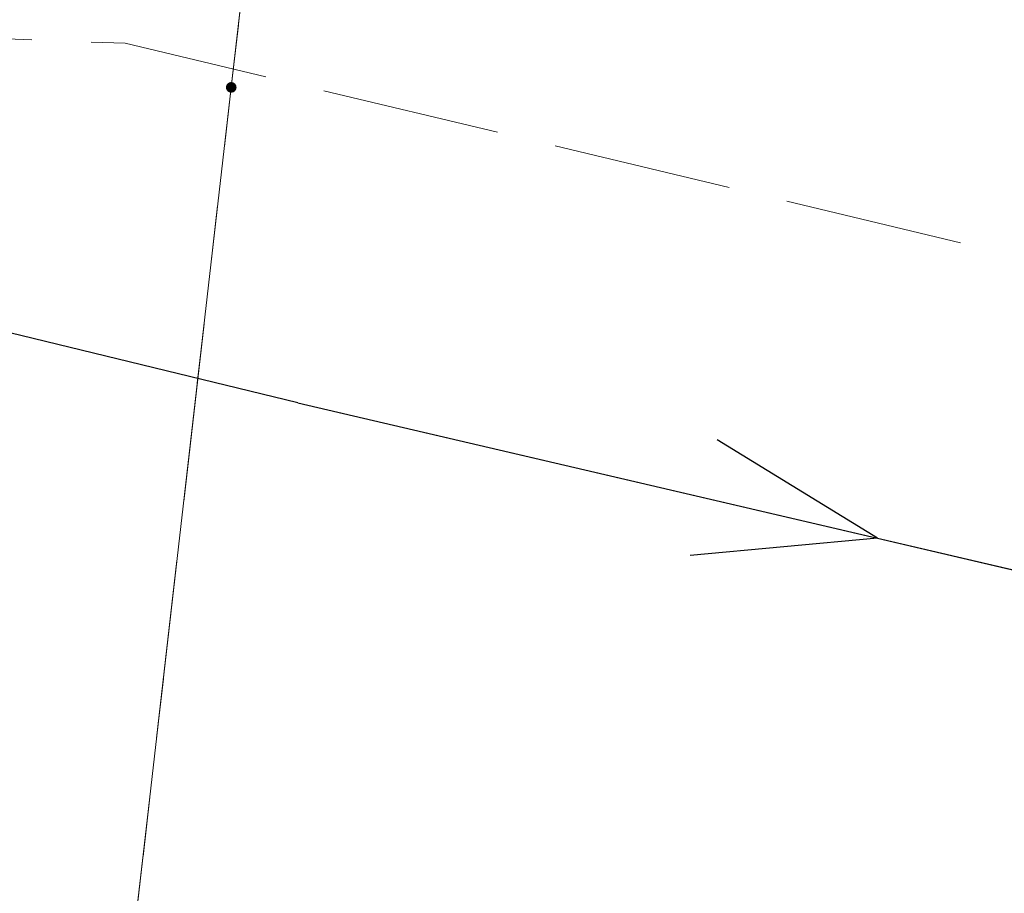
# Model space of a CAD drawing. Header units: metres. Extents: x 7527663 to 7537587, y 5492976 to 5503267.
# Tile 202 of 256: x 7531951.83 to 7531960.1, y 5499153.26 to 5499160.6. Entities that reach past the tile are written whole.
import ezdxf

# ---------------------------------------------------------------- set-up
doc = ezdxf.new("R2010")
doc.units = ezdxf.units.M
for name, pattern in [('1.5_0.5', [2, 1.5, -0.5]), ('219-500', [0]), ('egkk-500', [2, 1.5, -0.5]), ('egug-500', [1, 0.5, -0.5]), ('suep_nn_500', [0])]:
    doc.linetypes.add(name, pattern=pattern)
doc.layers.get('0').update_dxf_attribs({"color": 2, "lineweight": 5})

# ---------------------------------------------------------------- blocks, each defined once
blk = doc.blocks.new('203')
at = {"linetype": 'Continuous', "lineweight": 0}
h = blk.add_hatch(color=0, dxfattribs=at)
edge = h.paths.add_edge_path()
edge.add_arc((0, 0), 0.045, 0, 360)
blk = doc.blocks.new('SUEP1')
at = {"color": 0, "linetype": 'Continuous'}
for p, q in [((5, 0), (3.5, 0.5)), ((0, 0), (5, 0)), ((5, 0), (3.5, -0.5)), ((5, 0), (15, 0))]:
    blk.add_line(p, q, dxfattribs=at)

msp = doc.modelspace()

# ---------------------------------------------------------------- linework, layer by layer
at = {"layer": '217-kontur klasyfikacyjny', "color": 7, "linetype": 'egkk-500', "lineweight": 18, "flags": 128}
for points in [[(7531954.24, 5499165.52), (7531953.61, 5499160.03)], [(7531953.61, 5499160.03), (7531952.17, 5499147.48)]]:
    msp.add_lwpolyline(points, dxfattribs=at)
at = {"layer": '218-kontur użytku gruntowego', "color": 7, "linetype": 'egug-500', "lineweight": 18, "flags": 128}
for points in [[(7531954.24, 5499165.52), (7531953.61, 5499160.03)], [(7531953.61, 5499160.03), (7531952.17, 5499147.48)]]:
    msp.add_lwpolyline(points, dxfattribs=at)
at = {"layer": '219-działka ewidencyjna', "color": 3, "linetype": '219-500', "lineweight": 18, "flags": 128}
for points in [[(7531953.61, 5499160.03), (7531954.24, 5499165.52)], [(7531952.17, 5499147.48), (7531953.61, 5499160.03)]]:
    msp.add_lwpolyline(points, dxfattribs=at)
at = {"layer": 'jezdnia', "color": 7, "linetype": '1.5_0.5', "lineweight": 18, "flags": 128}
msp.add_lwpolyline([(7531971.64, 5499157.18), (7531963.02, 5499159.76), (7531956.91, 5499163.47), (7531953.02, 5499165.22), (7531951.4, 5499165.66), (7531950.39, 5499159.97), (7531951.63, 5499160.44), (7531952.72, 5499160.4), (7531966.55, 5499157.1)], close=True, dxfattribs=at)
at = {"layer": 'przewód elektroenergetyczny niskiego napięcia', "color": 1, "linetype": 'suep_nn_500', "lineweight": 18, "flags": 128}
for points in [[(7531954.17, 5499157.38), (7531929.29, 5499163.43)], [(7531995.23, 5499147.8), (7531954.17, 5499157.38)]]:
    msp.add_lwpolyline(points, dxfattribs=at)

# ---------------------------------------------------------------- block references
at = {"layer": '203-punkt graniczny', "color": 3, "linetype": 'CONTINUOUS', "lineweight": 18}
msp.add_blockref('203', (7531953.61, 5499160.03), dxfattribs=at)
at = {"layer": 'przewód elektroenergetyczny niskiego napięcia', "color": 1, "linetype": 'CONTINUOUS', "lineweight": 18}
for rotation in [166.333, 346.867]:
    msp.add_blockref('SUEP1', (7531954.17, 5499157.38), dxfattribs=dict(at, rotation=rotation))

doc.saveas('drawing.dxf')
